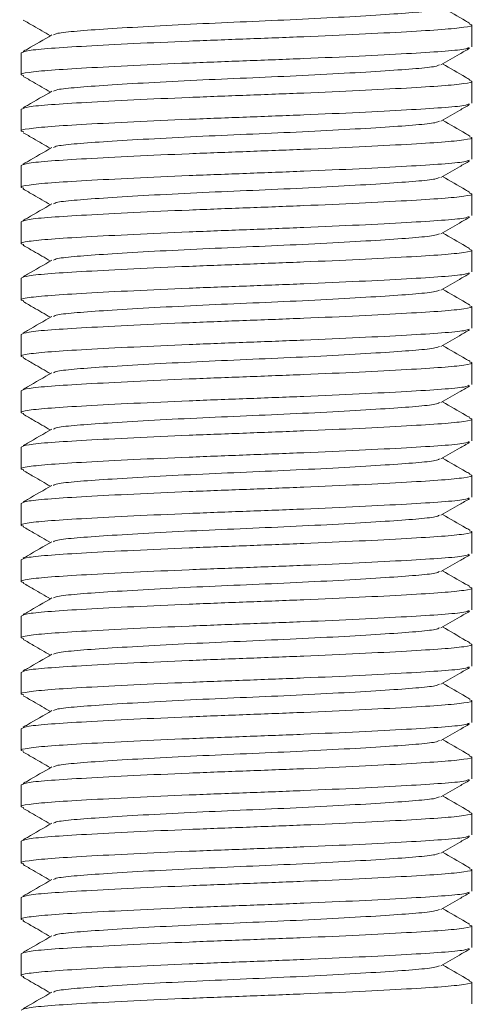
# Model space of a CAD drawing. Header units: millimetres. Extents: x 8 to 270, y 10 to 208.
# Tile 9 of 14: x 148.15 to 151.37, y 115.14 to 122.13. Entities that reach past the tile are written whole.
import ezdxf

# ---------------------------------------------------------------- set-up
doc = ezdxf.new("R2010")
doc.units = ezdxf.units.MM

msp = doc.modelspace()

# ---------------------------------------------------------------- linework, layer by layer
at = {"color": 7, "linetype": 'Continuous', "lineweight": 15}
for p, q in [((151.3578, 121.9386), (151.3578, 122.0939)), ((148.1578, 121.8939), (148.1578, 121.7386)), ((151.3578, 121.5386), (151.3578, 121.6939)), ((148.1578, 121.4939), (148.1578, 121.3386)), ((151.3578, 121.1386), (151.3578, 121.2939)), ((148.1578, 121.0939), (148.1578, 120.9386)), ((151.3578, 120.7386), (151.3578, 120.8939)), ((148.1578, 120.6939), (148.1578, 120.5386)), ((151.3578, 120.3386), (151.3578, 120.4939)), ((148.1578, 120.2939), (148.1578, 120.1386)), ((151.3578, 119.9386), (151.3578, 120.0939)), ((148.1578, 119.8939), (148.1578, 119.7386)), ((151.3578, 119.5386), (151.3578, 119.6939)), ((148.1578, 119.4939), (148.1578, 119.3386)), ((151.3578, 119.1386), (151.3578, 119.2939)), ((148.1578, 119.0939), (148.1578, 118.9386)), ((151.3578, 118.7386), (151.3578, 118.8939)), ((148.1578, 118.6939), (148.1578, 118.5386)), ((151.3578, 118.3386), (151.3578, 118.4939)), ((148.1578, 118.2939), (148.1578, 118.1386)), ((151.3578, 117.9386), (151.3578, 118.0939)), ((148.1578, 117.8939), (148.1578, 117.7386)), ((151.3578, 117.5386), (151.3578, 117.6939)), ((148.1578, 117.4939), (148.1578, 117.3386)), ((151.3578, 117.1386), (151.3578, 117.2939)), ((148.1578, 117.0939), (148.1578, 116.9386)), ((151.3578, 116.7386), (151.3578, 116.8939)), ((148.1578, 116.6939), (148.1578, 116.5386)), ((151.3578, 116.3386), (151.3578, 116.4939)), ((148.1578, 116.2939), (148.1578, 116.1386)), ((151.3578, 115.9386), (151.3578, 116.0939)), ((148.1578, 115.8939), (148.1578, 115.7386)), ((151.3578, 115.5386), (151.3578, 115.6939)), ((148.1578, 115.4939), (148.1578, 115.3386)), ((151.3578, 115.1386), (151.3578, 115.2939))]:
    msp.add_line(p, q, dxfattribs=at)
for points, knots in [([(151.1285, 122.21), (151.1215, 122.2061), (151.1039, 122.1966), (150.9709, 122.1829), (150.7528, 122.1672), (150.4599, 122.1496), (150.1191, 122.1319), (149.7578, 122.1162), (149.3965, 122.1005), (149.0557, 122.0829), (148.7628, 122.0652), (148.5446, 122.0495), (148.411, 122.0357), (148.3935, 122.0261), (148.3863, 122.0222)], [0, 0, 0, 0, 0.057975, 0.144993, 0.232012, 0.322113, 0.412214, 0.499232, 0.586251, 0.676352, 0.766453, 0.853472, 0.94049, 1, 1, 1, 1]), ([(151.3445, 122.104), (151.3345, 122.1098), (151.2698, 122.1472), (151.2052, 122.1846), (151.1506, 122.2163)], [0, 0, 0, 0, 0.1555953, 1, 1, 1, 1]), ([(148.1722, 122.1279), (148.1964, 122.1139), (148.2607, 122.0767), (148.3249, 122.0394), (148.365, 122.0162)], [0, 0, 0, 0, 0.376332, 1, 1, 1, 1]), ([(148.1578, 121.8939), (148.1688, 121.8998), (148.1903, 121.9115), (148.3581, 121.9272), (148.6113, 121.9429), (148.9484, 121.9606), (149.3414, 121.9782), (149.7578, 121.9939), (150.1742, 122.0096), (150.5674, 122.0272), (150.9036, 122.0449), (151.1602, 122.0606), (151.3153, 122.0762), (151.3771, 122.0897), (151.3481, 122.0972), (151.3416, 122.0989)], [0, 0, 0, 0, 0.0827671, 0.162705, 0.2426428, 0.32541, 0.4081771, 0.488115, 0.5680528, 0.6508199, 0.7335871, 0.8135249, 0.8934628, 0.9762299, 1, 1, 1, 1]), ([(148.3755, 122.0223), (148.3176, 121.9887), (148.2497, 121.9494), (148.1818, 121.9102), (148.1719, 121.9044)], [0, 0, 0, 0, 0.853267, 1, 1, 1, 1]), ([(151.3399, 121.933), (151.3314, 121.9289), (151.3111, 121.9192), (151.1563, 121.9052), (150.9047, 121.8895), (150.5671, 121.8719), (150.1743, 121.8542), (149.7578, 121.8386), (149.3414, 121.8229), (148.9482, 121.8052), (148.612, 121.7876), (148.3555, 121.7719), (148.2001, 121.7562), (148.1385, 121.7426), (148.1682, 121.7349), (148.1753, 121.7331)], [0, 0, 0, 0, 0.05785, 0.139792, 0.221734, 0.306576, 0.391418, 0.47336, 0.555301, 0.640143, 0.724986, 0.806927, 0.888869, 0.973711, 1, 1, 1, 1]), ([(151.1396, 121.8099), (151.1832, 121.8351), (151.251, 121.8744), (151.3188, 121.9137), (151.343, 121.9276)], [0, 0, 0, 0, 0.643999, 1, 1, 1, 1]), ([(151.1285, 121.81), (151.1215, 121.8061), (151.1039, 121.7966), (150.9709, 121.7829), (150.7528, 121.7672), (150.4599, 121.7496), (150.1191, 121.7319), (149.7578, 121.7162), (149.3965, 121.7005), (149.0557, 121.6829), (148.7628, 121.6652), (148.5446, 121.6495), (148.411, 121.6357), (148.3935, 121.6261), (148.3863, 121.6222)], [0, 0, 0, 0, 0.057975, 0.144993, 0.232012, 0.322113, 0.412214, 0.499232, 0.586251, 0.676352, 0.766453, 0.853472, 0.94049, 1, 1, 1, 1]), ([(151.3445, 121.704), (151.3345, 121.7098), (151.2698, 121.7472), (151.2052, 121.7846), (151.1506, 121.8163)], [0, 0, 0, 0, 0.155595, 1, 1, 1, 1]), ([(148.1722, 121.7279), (148.1964, 121.7139), (148.2607, 121.6767), (148.3249, 121.6394), (148.365, 121.6162)], [0, 0, 0, 0, 0.376332, 1, 1, 1, 1]), ([(148.1578, 121.4939), (148.1688, 121.4998), (148.1903, 121.5115), (148.3581, 121.5272), (148.6113, 121.5429), (148.9484, 121.5606), (149.3414, 121.5782), (149.7578, 121.5939), (150.1742, 121.6096), (150.5674, 121.6272), (150.9036, 121.6449), (151.1602, 121.6606), (151.3153, 121.6762), (151.3771, 121.6897), (151.3481, 121.6972), (151.3416, 121.6989)], [0, 0, 0, 0, 0.082767, 0.162705, 0.242643, 0.32541, 0.408177, 0.488115, 0.568053, 0.65082, 0.733587, 0.813525, 0.893463, 0.97623, 1, 1, 1, 1]), ([(148.3755, 121.6223), (148.3176, 121.5887), (148.2497, 121.5494), (148.1818, 121.5102), (148.1719, 121.5044)], [0, 0, 0, 0, 0.853267, 1, 1, 1, 1]), ([(151.3399, 121.533), (151.3314, 121.5289), (151.3111, 121.5192), (151.1563, 121.5052), (150.9047, 121.4895), (150.5671, 121.4719), (150.1743, 121.4542), (149.7578, 121.4386), (149.3414, 121.4229), (148.9482, 121.4052), (148.612, 121.3876), (148.3555, 121.3719), (148.2001, 121.3562), (148.1385, 121.3426), (148.1682, 121.3349), (148.1753, 121.3331)], [0, 0, 0, 0, 0.05785, 0.139792, 0.221734, 0.306576, 0.391418, 0.47336, 0.555301, 0.640143, 0.724986, 0.806927, 0.888869, 0.973711, 1, 1, 1, 1]), ([(151.1396, 121.4099), (151.1832, 121.4351), (151.251, 121.4744), (151.3188, 121.5137), (151.343, 121.5276)], [0, 0, 0, 0, 0.643999, 1, 1, 1, 1]), ([(151.1285, 121.41), (151.1215, 121.4061), (151.1039, 121.3966), (150.9709, 121.3829), (150.7528, 121.3672), (150.4599, 121.3496), (150.1191, 121.3319), (149.7578, 121.3162), (149.3965, 121.3005), (149.0557, 121.2829), (148.7628, 121.2652), (148.5446, 121.2495), (148.411, 121.2357), (148.3935, 121.2261), (148.3863, 121.2222)], [0, 0, 0, 0, 0.057975, 0.144993, 0.232012, 0.322113, 0.412214, 0.499232, 0.586251, 0.676352, 0.766453, 0.853472, 0.94049, 1, 1, 1, 1]), ([(151.3445, 121.304), (151.3345, 121.3098), (151.2698, 121.3472), (151.2052, 121.3846), (151.1506, 121.4163)], [0, 0, 0, 0, 0.155595, 1, 1, 1, 1]), ([(148.1578, 121.0939), (148.1688, 121.0998), (148.1903, 121.1115), (148.3581, 121.1272), (148.6113, 121.1429), (148.9484, 121.1606), (149.3414, 121.1782), (149.7578, 121.1939), (150.1742, 121.2096), (150.5674, 121.2272), (150.9036, 121.2449), (151.1602, 121.2606), (151.3153, 121.2762), (151.3771, 121.2897), (151.3481, 121.2972), (151.3416, 121.2989)], [0, 0, 0, 0, 0.0827671, 0.162705, 0.2426428, 0.32541, 0.4081771, 0.488115, 0.5680528, 0.6508199, 0.7335871, 0.8135249, 0.8934628, 0.9762299, 1, 1, 1, 1]), ([(148.1722, 121.3279), (148.1964, 121.3139), (148.2607, 121.2767), (148.3249, 121.2394), (148.365, 121.2162)], [0, 0, 0, 0, 0.376332, 1, 1, 1, 1]), ([(148.3755, 121.2223), (148.3176, 121.1887), (148.2497, 121.1494), (148.1818, 121.1102), (148.1719, 121.1044)], [0, 0, 0, 0, 0.853267, 1, 1, 1, 1]), ([(151.3399, 121.133), (151.3314, 121.1289), (151.3111, 121.1192), (151.1563, 121.1052), (150.9047, 121.0895), (150.5671, 121.0719), (150.1743, 121.0542), (149.7578, 121.0386), (149.3414, 121.0229), (148.9482, 121.0052), (148.612, 120.9876), (148.3555, 120.9719), (148.2001, 120.9562), (148.1385, 120.9426), (148.1682, 120.9349), (148.1753, 120.9331)], [0, 0, 0, 0, 0.05785, 0.139792, 0.221734, 0.306576, 0.391418, 0.47336, 0.555301, 0.640143, 0.724986, 0.806927, 0.888869, 0.973711, 1, 1, 1, 1]), ([(151.1396, 121.0099), (151.1832, 121.0351), (151.251, 121.0744), (151.3188, 121.1137), (151.343, 121.1276)], [0, 0, 0, 0, 0.643999, 1, 1, 1, 1]), ([(151.1285, 121.01), (151.1215, 121.0061), (151.1039, 120.9966), (150.9709, 120.9829), (150.7528, 120.9672), (150.4599, 120.9496), (150.1191, 120.9319), (149.7578, 120.9162), (149.3965, 120.9005), (149.0557, 120.8829), (148.7628, 120.8652), (148.5446, 120.8495), (148.411, 120.8357), (148.3935, 120.8261), (148.3863, 120.8222)], [0, 0, 0, 0, 0.057975, 0.144993, 0.232012, 0.322113, 0.412214, 0.499232, 0.586251, 0.676352, 0.766453, 0.853472, 0.94049, 1, 1, 1, 1]), ([(151.3445, 120.904), (151.3345, 120.9098), (151.2698, 120.9472), (151.2052, 120.9846), (151.1506, 121.0163)], [0, 0, 0, 0, 0.155595, 1, 1, 1, 1]), ([(148.1578, 120.6939), (148.1688, 120.6998), (148.1903, 120.7115), (148.3581, 120.7272), (148.6113, 120.7429), (148.9484, 120.7606), (149.3414, 120.7782), (149.7578, 120.7939), (150.1742, 120.8096), (150.5674, 120.8272), (150.9036, 120.8449), (151.1602, 120.8606), (151.3153, 120.8762), (151.3771, 120.8897), (151.3481, 120.8972), (151.3416, 120.8989)], [0, 0, 0, 0, 0.0827671, 0.162705, 0.2426428, 0.32541, 0.4081771, 0.488115, 0.5680528, 0.6508199, 0.7335871, 0.8135249, 0.8934628, 0.9762299, 1, 1, 1, 1]), ([(148.1722, 120.9279), (148.1964, 120.9139), (148.2607, 120.8767), (148.3249, 120.8394), (148.365, 120.8162)], [0, 0, 0, 0, 0.3763322, 1, 1, 1, 1]), ([(148.3755, 120.8223), (148.3176, 120.7887), (148.2497, 120.7494), (148.1818, 120.7102), (148.1719, 120.7044)], [0, 0, 0, 0, 0.853267, 1, 1, 1, 1]), ([(151.3399, 120.733), (151.3314, 120.7289), (151.3111, 120.7192), (151.1563, 120.7052), (150.9047, 120.6895), (150.5671, 120.6719), (150.1743, 120.6542), (149.7578, 120.6386), (149.3414, 120.6229), (148.9482, 120.6052), (148.612, 120.5876), (148.3555, 120.5719), (148.2001, 120.5562), (148.1385, 120.5426), (148.1682, 120.5349), (148.1753, 120.5331)], [0, 0, 0, 0, 0.0578498, 0.1397917, 0.2217336, 0.3065756, 0.3914177, 0.4733595, 0.5553014, 0.6401435, 0.7249855, 0.8069274, 0.8888693, 0.9737113, 1, 1, 1, 1]), ([(151.1396, 120.6099), (151.1832, 120.6351), (151.251, 120.6744), (151.3188, 120.7137), (151.343, 120.7276)], [0, 0, 0, 0, 0.643999, 1, 1, 1, 1]), ([(151.1285, 120.61), (151.1215, 120.6061), (151.1039, 120.5966), (150.9709, 120.5829), (150.7528, 120.5672), (150.4599, 120.5496), (150.1191, 120.5319), (149.7578, 120.5162), (149.3965, 120.5005), (149.0557, 120.4829), (148.7628, 120.4652), (148.5446, 120.4495), (148.411, 120.4357), (148.3935, 120.4261), (148.3863, 120.4222)], [0, 0, 0, 0, 0.057975, 0.144993, 0.232012, 0.322113, 0.412214, 0.499232, 0.586251, 0.676352, 0.766453, 0.853472, 0.94049, 1, 1, 1, 1]), ([(151.3445, 120.504), (151.3345, 120.5098), (151.2698, 120.5472), (151.2052, 120.5846), (151.1506, 120.6163)], [0, 0, 0, 0, 0.155595, 1, 1, 1, 1]), ([(148.1722, 120.5279), (148.1964, 120.5139), (148.2607, 120.4767), (148.3249, 120.4394), (148.365, 120.4162)], [0, 0, 0, 0, 0.376332, 1, 1, 1, 1]), ([(148.1578, 120.2939), (148.1688, 120.2998), (148.1903, 120.3115), (148.3581, 120.3272), (148.6113, 120.3429), (148.9484, 120.3606), (149.3414, 120.3782), (149.7578, 120.3939), (150.1742, 120.4096), (150.5674, 120.4272), (150.9036, 120.4449), (151.1602, 120.4606), (151.3153, 120.4762), (151.3771, 120.4897), (151.3481, 120.4972), (151.3416, 120.4989)], [0, 0, 0, 0, 0.082767, 0.162705, 0.242643, 0.32541, 0.408177, 0.488115, 0.568053, 0.65082, 0.733587, 0.813525, 0.893463, 0.97623, 1, 1, 1, 1]), ([(148.3755, 120.4223), (148.3176, 120.3887), (148.2497, 120.3494), (148.1818, 120.3102), (148.1719, 120.3044)], [0, 0, 0, 0, 0.853267, 1, 1, 1, 1]), ([(151.3399, 120.333), (151.3314, 120.3289), (151.3111, 120.3192), (151.1563, 120.3052), (150.9047, 120.2895), (150.5671, 120.2719), (150.1743, 120.2542), (149.7578, 120.2386), (149.3414, 120.2229), (148.9482, 120.2052), (148.612, 120.1876), (148.3555, 120.1719), (148.2001, 120.1562), (148.1385, 120.1426), (148.1682, 120.1349), (148.1753, 120.1331)], [0, 0, 0, 0, 0.05785, 0.139792, 0.221734, 0.306576, 0.391418, 0.47336, 0.555301, 0.640143, 0.724986, 0.806927, 0.888869, 0.973711, 1, 1, 1, 1]), ([(151.1396, 120.2099), (151.1832, 120.2351), (151.251, 120.2744), (151.3188, 120.3137), (151.343, 120.3276)], [0, 0, 0, 0, 0.643999, 1, 1, 1, 1]), ([(151.1285, 120.21), (151.1215, 120.2061), (151.1039, 120.1966), (150.9709, 120.1829), (150.7528, 120.1672), (150.4599, 120.1496), (150.1191, 120.1319), (149.7578, 120.1162), (149.3965, 120.1005), (149.0557, 120.0829), (148.7628, 120.0652), (148.5446, 120.0495), (148.411, 120.0357), (148.3935, 120.0261), (148.3863, 120.0222)], [0, 0, 0, 0, 0.057975, 0.144993, 0.232012, 0.322113, 0.412214, 0.499232, 0.586251, 0.676352, 0.766453, 0.853472, 0.94049, 1, 1, 1, 1]), ([(151.3445, 120.104), (151.3345, 120.1098), (151.2698, 120.1472), (151.2052, 120.1846), (151.1506, 120.2163)], [0, 0, 0, 0, 0.155595, 1, 1, 1, 1]), ([(148.1722, 120.1279), (148.1964, 120.1139), (148.2607, 120.0767), (148.3249, 120.0394), (148.365, 120.0162)], [0, 0, 0, 0, 0.376332, 1, 1, 1, 1]), ([(148.1578, 119.8939), (148.1688, 119.8998), (148.1903, 119.9115), (148.3581, 119.9272), (148.6113, 119.9429), (148.9484, 119.9606), (149.3414, 119.9782), (149.7578, 119.9939), (150.1742, 120.0096), (150.5674, 120.0272), (150.9036, 120.0449), (151.1602, 120.0606), (151.3153, 120.0762), (151.3771, 120.0897), (151.3481, 120.0972), (151.3416, 120.0989)], [0, 0, 0, 0, 0.082767, 0.162705, 0.242643, 0.32541, 0.408177, 0.488115, 0.568053, 0.65082, 0.733587, 0.813525, 0.893463, 0.97623, 1, 1, 1, 1]), ([(148.3755, 120.0223), (148.3176, 119.9887), (148.2497, 119.9494), (148.1818, 119.9102), (148.1719, 119.9044)], [0, 0, 0, 0, 0.853267, 1, 1, 1, 1]), ([(151.3399, 119.933), (151.3314, 119.9289), (151.3111, 119.9192), (151.1563, 119.9052), (150.9047, 119.8895), (150.5671, 119.8719), (150.1743, 119.8542), (149.7578, 119.8386), (149.3414, 119.8229), (148.9482, 119.8052), (148.612, 119.7876), (148.3555, 119.7719), (148.2001, 119.7562), (148.1385, 119.7426), (148.1682, 119.7349), (148.1753, 119.7331)], [0, 0, 0, 0, 0.05785, 0.139792, 0.221734, 0.306576, 0.391418, 0.47336, 0.555301, 0.640143, 0.724986, 0.806927, 0.888869, 0.973711, 1, 1, 1, 1]), ([(151.1396, 119.8099), (151.1832, 119.8351), (151.251, 119.8744), (151.3188, 119.9137), (151.343, 119.9276)], [0, 0, 0, 0, 0.643999, 1, 1, 1, 1]), ([(151.1285, 119.81), (151.1215, 119.8061), (151.1039, 119.7966), (150.9709, 119.7829), (150.7528, 119.7672), (150.4599, 119.7496), (150.1191, 119.7319), (149.7578, 119.7162), (149.3965, 119.7005), (149.0557, 119.6829), (148.7628, 119.6652), (148.5446, 119.6495), (148.411, 119.6357), (148.3935, 119.6261), (148.3863, 119.6222)], [0, 0, 0, 0, 0.057975, 0.144993, 0.232012, 0.322113, 0.412214, 0.499232, 0.586251, 0.676352, 0.766453, 0.853472, 0.94049, 1, 1, 1, 1]), ([(151.3445, 119.704), (151.3345, 119.7098), (151.2698, 119.7472), (151.2052, 119.7846), (151.1506, 119.8163)], [0, 0, 0, 0, 0.155595, 1, 1, 1, 1]), ([(148.1578, 119.4939), (148.1688, 119.4998), (148.1903, 119.5115), (148.3581, 119.5272), (148.6113, 119.5429), (148.9484, 119.5606), (149.3414, 119.5782), (149.7578, 119.5939), (150.1742, 119.6096), (150.5674, 119.6272), (150.9036, 119.6449), (151.1602, 119.6606), (151.3153, 119.6762), (151.3771, 119.6897), (151.3481, 119.6972), (151.3416, 119.6989)], [0, 0, 0, 0, 0.082767, 0.162705, 0.242643, 0.32541, 0.408177, 0.488115, 0.568053, 0.65082, 0.733587, 0.813525, 0.893463, 0.97623, 1, 1, 1, 1]), ([(148.1722, 119.7279), (148.1964, 119.7139), (148.2607, 119.6767), (148.3249, 119.6394), (148.365, 119.6162)], [0, 0, 0, 0, 0.376332, 1, 1, 1, 1]), ([(148.3755, 119.6223), (148.3176, 119.5887), (148.2497, 119.5494), (148.1818, 119.5102), (148.1719, 119.5044)], [0, 0, 0, 0, 0.853267, 1, 1, 1, 1]), ([(151.3399, 119.533), (151.3314, 119.5289), (151.3111, 119.5192), (151.1563, 119.5052), (150.9047, 119.4895), (150.5671, 119.4719), (150.1743, 119.4542), (149.7578, 119.4386), (149.3414, 119.4229), (148.9482, 119.4052), (148.612, 119.3876), (148.3555, 119.3719), (148.2001, 119.3562), (148.1385, 119.3426), (148.1682, 119.3349), (148.1753, 119.3331)], [0, 0, 0, 0, 0.05785, 0.139792, 0.221734, 0.306576, 0.391418, 0.47336, 0.555301, 0.640143, 0.724986, 0.806927, 0.888869, 0.973711, 1, 1, 1, 1]), ([(151.1396, 119.4099), (151.1832, 119.4351), (151.251, 119.4744), (151.3188, 119.5137), (151.343, 119.5276)], [0, 0, 0, 0, 0.6439988, 1, 1, 1, 1]), ([(151.1285, 119.41), (151.1215, 119.4061), (151.1039, 119.3966), (150.9709, 119.3829), (150.7528, 119.3672), (150.4599, 119.3496), (150.1191, 119.3319), (149.7578, 119.3162), (149.3965, 119.3005), (149.0557, 119.2829), (148.7628, 119.2652), (148.5446, 119.2495), (148.411, 119.2357), (148.3935, 119.2261), (148.3863, 119.2222)], [0, 0, 0, 0, 0.057975, 0.144993, 0.232012, 0.322113, 0.412214, 0.499232, 0.586251, 0.676352, 0.766453, 0.853472, 0.94049, 1, 1, 1, 1]), ([(151.3445, 119.304), (151.3345, 119.3098), (151.2698, 119.3472), (151.2052, 119.3846), (151.1506, 119.4163)], [0, 0, 0, 0, 0.155595, 1, 1, 1, 1]), ([(148.1578, 119.0939), (148.1688, 119.0998), (148.1903, 119.1115), (148.3581, 119.1272), (148.6113, 119.1429), (148.9484, 119.1606), (149.3414, 119.1782), (149.7578, 119.1939), (150.1742, 119.2096), (150.5674, 119.2272), (150.9036, 119.2449), (151.1602, 119.2606), (151.3153, 119.2762), (151.3771, 119.2897), (151.3481, 119.2972), (151.3416, 119.2989)], [0, 0, 0, 0, 0.082767, 0.162705, 0.242643, 0.32541, 0.408177, 0.488115, 0.568053, 0.65082, 0.733587, 0.813525, 0.893463, 0.97623, 1, 1, 1, 1]), ([(148.1722, 119.3279), (148.1964, 119.3139), (148.2607, 119.2767), (148.3249, 119.2394), (148.365, 119.2162)], [0, 0, 0, 0, 0.376332, 1, 1, 1, 1]), ([(148.3755, 119.2223), (148.3176, 119.1887), (148.2497, 119.1494), (148.1818, 119.1102), (148.1719, 119.1044)], [0, 0, 0, 0, 0.853267, 1, 1, 1, 1]), ([(151.3399, 119.133), (151.3314, 119.1289), (151.3111, 119.1192), (151.1563, 119.1052), (150.9047, 119.0895), (150.5671, 119.0719), (150.1743, 119.0542), (149.7578, 119.0386), (149.3414, 119.0229), (148.9482, 119.0052), (148.612, 118.9876), (148.3555, 118.9719), (148.2001, 118.9562), (148.1385, 118.9426), (148.1682, 118.9349), (148.1753, 118.9331)], [0, 0, 0, 0, 0.05785, 0.139792, 0.221734, 0.306576, 0.391418, 0.47336, 0.555301, 0.640143, 0.724986, 0.806927, 0.888869, 0.973711, 1, 1, 1, 1]), ([(151.1396, 119.0099), (151.1832, 119.0351), (151.251, 119.0744), (151.3188, 119.1137), (151.343, 119.1276)], [0, 0, 0, 0, 0.643999, 1, 1, 1, 1]), ([(151.1285, 119.01), (151.1215, 119.0061), (151.1039, 118.9966), (150.9709, 118.9829), (150.7528, 118.9672), (150.4599, 118.9496), (150.1191, 118.9319), (149.7578, 118.9162), (149.3965, 118.9005), (149.0557, 118.8829), (148.7628, 118.8652), (148.5446, 118.8495), (148.411, 118.8357), (148.3935, 118.8261), (148.3863, 118.8222)], [0, 0, 0, 0, 0.057975, 0.144993, 0.232012, 0.322113, 0.412214, 0.499232, 0.586251, 0.676352, 0.766453, 0.853472, 0.94049, 1, 1, 1, 1]), ([(151.3445, 118.904), (151.3345, 118.9098), (151.2698, 118.9472), (151.2052, 118.9846), (151.1506, 119.0163)], [0, 0, 0, 0, 0.155595, 1, 1, 1, 1]), ([(148.1722, 118.9279), (148.1964, 118.9139), (148.2607, 118.8767), (148.3249, 118.8394), (148.365, 118.8162)], [0, 0, 0, 0, 0.376332, 1, 1, 1, 1]), ([(148.1578, 118.6939), (148.1688, 118.6998), (148.1903, 118.7115), (148.3581, 118.7272), (148.6113, 118.7429), (148.9484, 118.7606), (149.3414, 118.7782), (149.7578, 118.7939), (150.1742, 118.8096), (150.5674, 118.8272), (150.9036, 118.8449), (151.1602, 118.8606), (151.3153, 118.8762), (151.3771, 118.8897), (151.3481, 118.8972), (151.3416, 118.8989)], [0, 0, 0, 0, 0.0827671, 0.162705, 0.2426428, 0.32541, 0.4081771, 0.488115, 0.5680528, 0.6508199, 0.7335871, 0.8135249, 0.8934628, 0.9762299, 1, 1, 1, 1]), ([(148.3755, 118.8223), (148.3176, 118.7887), (148.2497, 118.7494), (148.1818, 118.7102), (148.1719, 118.7044)], [0, 0, 0, 0, 0.853267, 1, 1, 1, 1]), ([(151.3399, 118.733), (151.3314, 118.7289), (151.3111, 118.7192), (151.1563, 118.7052), (150.9047, 118.6895), (150.5671, 118.6719), (150.1743, 118.6542), (149.7578, 118.6386), (149.3414, 118.6229), (148.9482, 118.6052), (148.612, 118.5876), (148.3555, 118.5719), (148.2001, 118.5562), (148.1385, 118.5426), (148.1682, 118.5349), (148.1753, 118.5331)], [0, 0, 0, 0, 0.05785, 0.139792, 0.221734, 0.306576, 0.391418, 0.47336, 0.555301, 0.640143, 0.724986, 0.806927, 0.888869, 0.973711, 1, 1, 1, 1]), ([(151.1396, 118.6099), (151.1832, 118.6351), (151.251, 118.6744), (151.3188, 118.7137), (151.343, 118.7276)], [0, 0, 0, 0, 0.643999, 1, 1, 1, 1]), ([(151.1285, 118.61), (151.1215, 118.6061), (151.1039, 118.5966), (150.9709, 118.5829), (150.7528, 118.5672), (150.4599, 118.5496), (150.1191, 118.5319), (149.7578, 118.5162), (149.3965, 118.5005), (149.0557, 118.4829), (148.7628, 118.4652), (148.5446, 118.4495), (148.411, 118.4357), (148.3935, 118.4261), (148.3863, 118.4222)], [0, 0, 0, 0, 0.057975, 0.144993, 0.232012, 0.322113, 0.412214, 0.499232, 0.586251, 0.676352, 0.766453, 0.853472, 0.94049, 1, 1, 1, 1]), ([(151.3445, 118.504), (151.3345, 118.5098), (151.2698, 118.5472), (151.2052, 118.5846), (151.1506, 118.6163)], [0, 0, 0, 0, 0.155595, 1, 1, 1, 1]), ([(148.1578, 118.2939), (148.1688, 118.2998), (148.1903, 118.3115), (148.3581, 118.3272), (148.6113, 118.3429), (148.9484, 118.3606), (149.3414, 118.3782), (149.7578, 118.3939), (150.1742, 118.4096), (150.5674, 118.4272), (150.9036, 118.4449), (151.1602, 118.4606), (151.3153, 118.4762), (151.3771, 118.4897), (151.3481, 118.4972), (151.3416, 118.4989)], [0, 0, 0, 0, 0.082767, 0.162705, 0.242643, 0.32541, 0.408177, 0.488115, 0.568053, 0.65082, 0.733587, 0.813525, 0.893463, 0.97623, 1, 1, 1, 1]), ([(148.1722, 118.5279), (148.1964, 118.5139), (148.2607, 118.4767), (148.3249, 118.4394), (148.365, 118.4162)], [0, 0, 0, 0, 0.376332, 1, 1, 1, 1]), ([(148.3755, 118.4223), (148.3176, 118.3887), (148.2497, 118.3494), (148.1818, 118.3102), (148.1719, 118.3044)], [0, 0, 0, 0, 0.853267, 1, 1, 1, 1]), ([(151.3399, 118.333), (151.3314, 118.3289), (151.3111, 118.3192), (151.1563, 118.3052), (150.9047, 118.2895), (150.5671, 118.2719), (150.1743, 118.2542), (149.7578, 118.2386), (149.3414, 118.2229), (148.9482, 118.2052), (148.612, 118.1876), (148.3555, 118.1719), (148.2001, 118.1562), (148.1385, 118.1426), (148.1682, 118.1349), (148.1753, 118.1331)], [0, 0, 0, 0, 0.05785, 0.139792, 0.221734, 0.306576, 0.391418, 0.47336, 0.555301, 0.640143, 0.724986, 0.806927, 0.888869, 0.973711, 1, 1, 1, 1]), ([(151.1396, 118.2099), (151.1832, 118.2351), (151.251, 118.2744), (151.3188, 118.3137), (151.343, 118.3276)], [0, 0, 0, 0, 0.643999, 1, 1, 1, 1]), ([(151.3445, 118.104), (151.3345, 118.1098), (151.2698, 118.1472), (151.2052, 118.1846), (151.1506, 118.2163)], [0, 0, 0, 0, 0.155595, 1, 1, 1, 1]), ([(151.1285, 118.21), (151.1215, 118.2061), (151.1039, 118.1966), (150.9709, 118.1829), (150.7528, 118.1672), (150.4599, 118.1496), (150.1191, 118.1319), (149.7578, 118.1162), (149.3965, 118.1005), (149.0557, 118.0829), (148.7628, 118.0652), (148.5446, 118.0495), (148.411, 118.0357), (148.3935, 118.0261), (148.3863, 118.0222)], [0, 0, 0, 0, 0.057975, 0.144993, 0.232012, 0.322113, 0.412214, 0.499232, 0.586251, 0.676352, 0.766453, 0.853472, 0.94049, 1, 1, 1, 1]), ([(148.1578, 117.8939), (148.1688, 117.8998), (148.1903, 117.9115), (148.3581, 117.9272), (148.6113, 117.9429), (148.9484, 117.9606), (149.3414, 117.9782), (149.7578, 117.9939), (150.1742, 118.0096), (150.5674, 118.0272), (150.9036, 118.0449), (151.1602, 118.0606), (151.3153, 118.0762), (151.3771, 118.0897), (151.3481, 118.0972), (151.3416, 118.0989)], [0, 0, 0, 0, 0.082767, 0.162705, 0.242643, 0.32541, 0.408177, 0.488115, 0.568053, 0.65082, 0.733587, 0.813525, 0.893463, 0.97623, 1, 1, 1, 1]), ([(148.1722, 118.1279), (148.1964, 118.1139), (148.2607, 118.0767), (148.3249, 118.0394), (148.365, 118.0162)], [0, 0, 0, 0, 0.376332, 1, 1, 1, 1]), ([(148.3755, 118.0223), (148.3176, 117.9887), (148.2497, 117.9494), (148.1818, 117.9102), (148.1719, 117.9044)], [0, 0, 0, 0, 0.853267, 1, 1, 1, 1]), ([(151.3399, 117.933), (151.3314, 117.9289), (151.3111, 117.9192), (151.1563, 117.9052), (150.9047, 117.8895), (150.5671, 117.8719), (150.1743, 117.8542), (149.7578, 117.8386), (149.3414, 117.8229), (148.9482, 117.8052), (148.612, 117.7876), (148.3555, 117.7719), (148.2001, 117.7562), (148.1385, 117.7426), (148.1682, 117.7349), (148.1753, 117.7331)], [0, 0, 0, 0, 0.05785, 0.139792, 0.221734, 0.306576, 0.391418, 0.47336, 0.555301, 0.640143, 0.724986, 0.806927, 0.888869, 0.973711, 1, 1, 1, 1]), ([(151.1396, 117.8099), (151.1832, 117.8351), (151.251, 117.8744), (151.3188, 117.9137), (151.343, 117.9276)], [0, 0, 0, 0, 0.643999, 1, 1, 1, 1]), ([(151.1285, 117.81), (151.1215, 117.8061), (151.1039, 117.7966), (150.9709, 117.7829), (150.7528, 117.7672), (150.4599, 117.7496), (150.1191, 117.7319), (149.7578, 117.7162), (149.3965, 117.7005), (149.0557, 117.6829), (148.7628, 117.6652), (148.5446, 117.6495), (148.411, 117.6357), (148.3935, 117.6261), (148.3863, 117.6222)], [0, 0, 0, 0, 0.0579751, 0.1449933, 0.2320115, 0.3221129, 0.4122143, 0.4992325, 0.5862507, 0.676352, 0.7664534, 0.8534716, 0.9404898, 1, 1, 1, 1]), ([(151.3445, 117.704), (151.3345, 117.7098), (151.2698, 117.7472), (151.2052, 117.7846), (151.1506, 117.8163)], [0, 0, 0, 0, 0.155595, 1, 1, 1, 1]), ([(148.1722, 117.7279), (148.1964, 117.7139), (148.2607, 117.6767), (148.3249, 117.6394), (148.365, 117.6162)], [0, 0, 0, 0, 0.376332, 1, 1, 1, 1]), ([(148.1578, 117.4939), (148.1688, 117.4998), (148.1903, 117.5115), (148.3581, 117.5272), (148.6113, 117.5429), (148.9484, 117.5606), (149.3414, 117.5782), (149.7578, 117.5939), (150.1742, 117.6096), (150.5674, 117.6272), (150.9036, 117.6449), (151.1602, 117.6606), (151.3153, 117.6762), (151.3771, 117.6897), (151.3481, 117.6972), (151.3416, 117.6989)], [0, 0, 0, 0, 0.082767, 0.162705, 0.242643, 0.32541, 0.408177, 0.488115, 0.568053, 0.65082, 0.733587, 0.813525, 0.893463, 0.97623, 1, 1, 1, 1]), ([(148.3755, 117.6223), (148.3176, 117.5887), (148.2497, 117.5494), (148.1818, 117.5102), (148.1719, 117.5044)], [0, 0, 0, 0, 0.853267, 1, 1, 1, 1]), ([(151.3399, 117.533), (151.3314, 117.5289), (151.3111, 117.5192), (151.1563, 117.5052), (150.9047, 117.4895), (150.5671, 117.4719), (150.1743, 117.4542), (149.7578, 117.4386), (149.3414, 117.4229), (148.9482, 117.4052), (148.612, 117.3876), (148.3555, 117.3719), (148.2001, 117.3562), (148.1385, 117.3426), (148.1682, 117.3349), (148.1753, 117.3331)], [0, 0, 0, 0, 0.0578498, 0.1397917, 0.2217336, 0.3065756, 0.3914177, 0.4733595, 0.5553014, 0.6401435, 0.7249855, 0.8069274, 0.8888693, 0.9737113, 1, 1, 1, 1]), ([(151.1396, 117.4099), (151.1832, 117.4351), (151.251, 117.4744), (151.3188, 117.5137), (151.343, 117.5276)], [0, 0, 0, 0, 0.643999, 1, 1, 1, 1]), ([(151.1285, 117.41), (151.1215, 117.4061), (151.1039, 117.3966), (150.9709, 117.3829), (150.7528, 117.3672), (150.4599, 117.3496), (150.1191, 117.3319), (149.7578, 117.3162), (149.3965, 117.3005), (149.0557, 117.2829), (148.7628, 117.2652), (148.5446, 117.2495), (148.411, 117.2357), (148.3935, 117.2261), (148.3863, 117.2222)], [0, 0, 0, 0, 0.057975, 0.144993, 0.232012, 0.322113, 0.412214, 0.499232, 0.586251, 0.676352, 0.766453, 0.853472, 0.94049, 1, 1, 1, 1]), ([(151.3445, 117.304), (151.3345, 117.3098), (151.2698, 117.3472), (151.2052, 117.3846), (151.1506, 117.4163)], [0, 0, 0, 0, 0.155595, 1, 1, 1, 1]), ([(148.1722, 117.3279), (148.1964, 117.3139), (148.2607, 117.2767), (148.3249, 117.2394), (148.365, 117.2162)], [0, 0, 0, 0, 0.376332, 1, 1, 1, 1]), ([(148.1578, 117.0939), (148.1688, 117.0998), (148.1903, 117.1115), (148.3581, 117.1272), (148.6113, 117.1429), (148.9484, 117.1606), (149.3414, 117.1782), (149.7578, 117.1939), (150.1742, 117.2096), (150.5674, 117.2272), (150.9036, 117.2449), (151.1602, 117.2606), (151.3153, 117.2762), (151.3771, 117.2897), (151.3481, 117.2972), (151.3416, 117.2989)], [0, 0, 0, 0, 0.082767, 0.162705, 0.242643, 0.32541, 0.408177, 0.488115, 0.568053, 0.65082, 0.733587, 0.813525, 0.893463, 0.97623, 1, 1, 1, 1]), ([(148.3755, 117.2223), (148.3176, 117.1887), (148.2497, 117.1494), (148.1818, 117.1102), (148.1719, 117.1044)], [0, 0, 0, 0, 0.853267, 1, 1, 1, 1]), ([(151.3399, 117.133), (151.3314, 117.1289), (151.3111, 117.1192), (151.1563, 117.1052), (150.9047, 117.0895), (150.5671, 117.0719), (150.1743, 117.0542), (149.7578, 117.0386), (149.3414, 117.0229), (148.9482, 117.0052), (148.612, 116.9876), (148.3555, 116.9719), (148.2001, 116.9562), (148.1385, 116.9426), (148.1682, 116.9349), (148.1753, 116.9331)], [0, 0, 0, 0, 0.05785, 0.139792, 0.221734, 0.306576, 0.391418, 0.47336, 0.555301, 0.640143, 0.724986, 0.806927, 0.888869, 0.973711, 1, 1, 1, 1]), ([(151.1396, 117.0099), (151.1832, 117.0351), (151.251, 117.0744), (151.3188, 117.1137), (151.343, 117.1276)], [0, 0, 0, 0, 0.643999, 1, 1, 1, 1]), ([(151.1285, 117.01), (151.1215, 117.0061), (151.1039, 116.9966), (150.9709, 116.9829), (150.7528, 116.9672), (150.4599, 116.9496), (150.1191, 116.9319), (149.7578, 116.9162), (149.3965, 116.9005), (149.0557, 116.8829), (148.7628, 116.8652), (148.5446, 116.8495), (148.411, 116.8357), (148.3935, 116.8261), (148.3863, 116.8222)], [0, 0, 0, 0, 0.057975, 0.144993, 0.232012, 0.322113, 0.412214, 0.499232, 0.586251, 0.676352, 0.766453, 0.853472, 0.94049, 1, 1, 1, 1]), ([(151.3445, 116.904), (151.3345, 116.9098), (151.2698, 116.9472), (151.2052, 116.9846), (151.1506, 117.0163)], [0, 0, 0, 0, 0.155595, 1, 1, 1, 1]), ([(148.1578, 116.6939), (148.1688, 116.6998), (148.1903, 116.7115), (148.3581, 116.7272), (148.6113, 116.7429), (148.9484, 116.7606), (149.3414, 116.7782), (149.7578, 116.7939), (150.1742, 116.8096), (150.5674, 116.8272), (150.9036, 116.8449), (151.1602, 116.8606), (151.3153, 116.8762), (151.3771, 116.8897), (151.3481, 116.8972), (151.3416, 116.8989)], [0, 0, 0, 0, 0.082767, 0.162705, 0.242643, 0.32541, 0.408177, 0.488115, 0.568053, 0.65082, 0.733587, 0.813525, 0.893463, 0.97623, 1, 1, 1, 1]), ([(148.1722, 116.9279), (148.1964, 116.9139), (148.2607, 116.8767), (148.3249, 116.8394), (148.365, 116.8162)], [0, 0, 0, 0, 0.376332, 1, 1, 1, 1]), ([(148.3755, 116.8223), (148.3176, 116.7887), (148.2497, 116.7494), (148.1818, 116.7102), (148.1719, 116.7044)], [0, 0, 0, 0, 0.8532672, 1, 1, 1, 1]), ([(151.3399, 116.733), (151.3314, 116.7289), (151.3111, 116.7192), (151.1563, 116.7052), (150.9047, 116.6895), (150.5671, 116.6719), (150.1743, 116.6542), (149.7578, 116.6386), (149.3414, 116.6229), (148.9482, 116.6052), (148.612, 116.5876), (148.3555, 116.5719), (148.2001, 116.5562), (148.1385, 116.5426), (148.1682, 116.5349), (148.1753, 116.5331)], [0, 0, 0, 0, 0.05785, 0.139792, 0.221734, 0.306576, 0.391418, 0.47336, 0.555301, 0.640143, 0.724986, 0.806927, 0.888869, 0.973711, 1, 1, 1, 1]), ([(151.1396, 116.6099), (151.1832, 116.6351), (151.251, 116.6744), (151.3188, 116.7137), (151.343, 116.7276)], [0, 0, 0, 0, 0.6439988, 1, 1, 1, 1]), ([(151.1285, 116.61), (151.1215, 116.6061), (151.1039, 116.5966), (150.9709, 116.5829), (150.7528, 116.5672), (150.4599, 116.5496), (150.1191, 116.5319), (149.7578, 116.5162), (149.3965, 116.5005), (149.0557, 116.4829), (148.7628, 116.4652), (148.5446, 116.4495), (148.411, 116.4357), (148.3935, 116.4261), (148.3863, 116.4222)], [0, 0, 0, 0, 0.057975, 0.144993, 0.232012, 0.322113, 0.412214, 0.499232, 0.586251, 0.676352, 0.766453, 0.853472, 0.94049, 1, 1, 1, 1]), ([(151.3445, 116.504), (151.3345, 116.5098), (151.2698, 116.5472), (151.2052, 116.5846), (151.1506, 116.6163)], [0, 0, 0, 0, 0.155595, 1, 1, 1, 1]), ([(148.1578, 116.2939), (148.1688, 116.2998), (148.1903, 116.3115), (148.3581, 116.3272), (148.6113, 116.3429), (148.9484, 116.3606), (149.3414, 116.3782), (149.7578, 116.3939), (150.1742, 116.4096), (150.5674, 116.4272), (150.9036, 116.4449), (151.1602, 116.4606), (151.3153, 116.4762), (151.3771, 116.4897), (151.3481, 116.4972), (151.3416, 116.4989)], [0, 0, 0, 0, 0.082767, 0.162705, 0.242643, 0.32541, 0.408177, 0.488115, 0.568053, 0.65082, 0.733587, 0.813525, 0.893463, 0.97623, 1, 1, 1, 1]), ([(148.1722, 116.5279), (148.1964, 116.5139), (148.2607, 116.4767), (148.3249, 116.4394), (148.365, 116.4162)], [0, 0, 0, 0, 0.376332, 1, 1, 1, 1]), ([(148.3755, 116.4223), (148.3176, 116.3887), (148.2497, 116.3494), (148.1818, 116.3102), (148.1719, 116.3044)], [0, 0, 0, 0, 0.853267, 1, 1, 1, 1]), ([(151.3399, 116.333), (151.3314, 116.3289), (151.3111, 116.3192), (151.1563, 116.3052), (150.9047, 116.2895), (150.5671, 116.2719), (150.1743, 116.2542), (149.7578, 116.2386), (149.3414, 116.2229), (148.9482, 116.2052), (148.612, 116.1876), (148.3555, 116.1719), (148.2001, 116.1562), (148.1385, 116.1426), (148.1682, 116.1349), (148.1753, 116.1331)], [0, 0, 0, 0, 0.05785, 0.139792, 0.221734, 0.306576, 0.391418, 0.47336, 0.555301, 0.640143, 0.724986, 0.806927, 0.888869, 0.973711, 1, 1, 1, 1]), ([(151.1396, 116.2099), (151.1832, 116.2351), (151.251, 116.2744), (151.3188, 116.3137), (151.343, 116.3276)], [0, 0, 0, 0, 0.643999, 1, 1, 1, 1]), ([(151.1285, 116.21), (151.1215, 116.2061), (151.1039, 116.1966), (150.9709, 116.1829), (150.7528, 116.1672), (150.4599, 116.1496), (150.1191, 116.1319), (149.7578, 116.1162), (149.3965, 116.1005), (149.0557, 116.0829), (148.7628, 116.0652), (148.5446, 116.0495), (148.411, 116.0357), (148.3935, 116.0261), (148.3863, 116.0222)], [0, 0, 0, 0, 0.057975, 0.144993, 0.232012, 0.322113, 0.412214, 0.499232, 0.586251, 0.676352, 0.766453, 0.853472, 0.94049, 1, 1, 1, 1]), ([(151.3445, 116.104), (151.3345, 116.1098), (151.2698, 116.1472), (151.2052, 116.1846), (151.1506, 116.2163)], [0, 0, 0, 0, 0.155595, 1, 1, 1, 1]), ([(148.1722, 116.1279), (148.1964, 116.1139), (148.2607, 116.0767), (148.3249, 116.0394), (148.365, 116.0162)], [0, 0, 0, 0, 0.3763322, 1, 1, 1, 1]), ([(148.1578, 115.8939), (148.1688, 115.8998), (148.1903, 115.9115), (148.3581, 115.9272), (148.6113, 115.9429), (148.9484, 115.9606), (149.3414, 115.9782), (149.7578, 115.9939), (150.1742, 116.0096), (150.5674, 116.0272), (150.9036, 116.0449), (151.1602, 116.0606), (151.3153, 116.0762), (151.3771, 116.0897), (151.3481, 116.0972), (151.3416, 116.0989)], [0, 0, 0, 0, 0.082767, 0.162705, 0.242643, 0.32541, 0.408177, 0.488115, 0.568053, 0.65082, 0.733587, 0.813525, 0.893463, 0.97623, 1, 1, 1, 1]), ([(148.3755, 116.0223), (148.3176, 115.9887), (148.2497, 115.9494), (148.1818, 115.9102), (148.1719, 115.9044)], [0, 0, 0, 0, 0.853267, 1, 1, 1, 1]), ([(151.3399, 115.933), (151.3314, 115.9289), (151.3111, 115.9192), (151.1563, 115.9052), (150.9047, 115.8895), (150.5671, 115.8719), (150.1743, 115.8542), (149.7578, 115.8386), (149.3414, 115.8229), (148.9482, 115.8052), (148.612, 115.7876), (148.3555, 115.7719), (148.2001, 115.7562), (148.1385, 115.7426), (148.1682, 115.7349), (148.1753, 115.7331)], [0, 0, 0, 0, 0.05785, 0.139792, 0.221734, 0.306576, 0.391418, 0.47336, 0.555301, 0.640143, 0.724986, 0.806927, 0.888869, 0.973711, 1, 1, 1, 1]), ([(151.1396, 115.8099), (151.1832, 115.8351), (151.251, 115.8744), (151.3188, 115.9137), (151.343, 115.9276)], [0, 0, 0, 0, 0.643999, 1, 1, 1, 1]), ([(151.1285, 115.81), (151.1215, 115.8061), (151.1039, 115.7966), (150.9709, 115.7829), (150.7528, 115.7672), (150.4599, 115.7496), (150.1191, 115.7319), (149.7578, 115.7162), (149.3965, 115.7005), (149.0557, 115.6829), (148.7628, 115.6652), (148.5446, 115.6495), (148.411, 115.6357), (148.3935, 115.6261), (148.3863, 115.6222)], [0, 0, 0, 0, 0.057975, 0.144993, 0.232012, 0.322113, 0.412214, 0.499232, 0.586251, 0.676352, 0.766453, 0.853472, 0.94049, 1, 1, 1, 1]), ([(151.3445, 115.704), (151.3345, 115.7098), (151.2698, 115.7472), (151.2052, 115.7846), (151.1506, 115.8163)], [0, 0, 0, 0, 0.155595, 1, 1, 1, 1]), ([(148.1578, 115.4939), (148.1688, 115.4998), (148.1903, 115.5115), (148.3581, 115.5272), (148.6113, 115.5429), (148.9484, 115.5606), (149.3414, 115.5782), (149.7578, 115.5939), (150.1742, 115.6096), (150.5674, 115.6272), (150.9036, 115.6449), (151.1602, 115.6606), (151.3153, 115.6762), (151.3771, 115.6897), (151.3481, 115.6972), (151.3416, 115.6989)], [0, 0, 0, 0, 0.082767, 0.162705, 0.242643, 0.32541, 0.408177, 0.488115, 0.568053, 0.65082, 0.733587, 0.813525, 0.893463, 0.97623, 1, 1, 1, 1]), ([(148.1722, 115.7279), (148.1964, 115.7139), (148.2607, 115.6767), (148.3249, 115.6394), (148.365, 115.6162)], [0, 0, 0, 0, 0.376332, 1, 1, 1, 1]), ([(148.3755, 115.6223), (148.3176, 115.5887), (148.2497, 115.5494), (148.1818, 115.5102), (148.1719, 115.5044)], [0, 0, 0, 0, 0.853267, 1, 1, 1, 1]), ([(151.3399, 115.533), (151.3314, 115.5289), (151.3111, 115.5192), (151.1563, 115.5052), (150.9047, 115.4895), (150.5671, 115.4719), (150.1743, 115.4542), (149.7578, 115.4386), (149.3414, 115.4229), (148.9482, 115.4052), (148.612, 115.3876), (148.3555, 115.3719), (148.2001, 115.3562), (148.1385, 115.3426), (148.1682, 115.3349), (148.1753, 115.3331)], [0, 0, 0, 0, 0.05785, 0.139792, 0.221734, 0.306576, 0.391418, 0.47336, 0.555301, 0.640143, 0.724986, 0.806927, 0.888869, 0.973711, 1, 1, 1, 1]), ([(151.1396, 115.4099), (151.1832, 115.4351), (151.251, 115.4744), (151.3188, 115.5137), (151.343, 115.5276)], [0, 0, 0, 0, 0.643999, 1, 1, 1, 1]), ([(151.3445, 115.304), (151.3345, 115.3098), (151.2698, 115.3472), (151.2052, 115.3846), (151.1506, 115.4163)], [0, 0, 0, 0, 0.155595, 1, 1, 1, 1]), ([(151.1285, 115.41), (151.1215, 115.4061), (151.1039, 115.3966), (150.9709, 115.3829), (150.7528, 115.3672), (150.4599, 115.3496), (150.1191, 115.3319), (149.7578, 115.3162), (149.3965, 115.3005), (149.0557, 115.2829), (148.7628, 115.2652), (148.5446, 115.2495), (148.411, 115.2357), (148.3935, 115.2261), (148.3863, 115.2222)], [0, 0, 0, 0, 0.057975, 0.144993, 0.232012, 0.322113, 0.412214, 0.499232, 0.586251, 0.676352, 0.766453, 0.853472, 0.94049, 1, 1, 1, 1]), ([(148.1578, 115.0939), (148.1688, 115.0998), (148.1903, 115.1115), (148.3581, 115.1272), (148.6113, 115.1429), (148.9484, 115.1606), (149.3414, 115.1782), (149.7578, 115.1939), (150.1742, 115.2096), (150.5674, 115.2272), (150.9036, 115.2449), (151.1602, 115.2606), (151.3153, 115.2762), (151.3771, 115.2897), (151.3481, 115.2972), (151.3416, 115.2989)], [0, 0, 0, 0, 0.082767, 0.162705, 0.242643, 0.32541, 0.408177, 0.488115, 0.568053, 0.65082, 0.733587, 0.813525, 0.893463, 0.97623, 1, 1, 1, 1]), ([(148.1722, 115.3279), (148.1964, 115.3139), (148.2607, 115.2767), (148.3249, 115.2394), (148.365, 115.2162)], [0, 0, 0, 0, 0.376332, 1, 1, 1, 1]), ([(148.3755, 115.2223), (148.3176, 115.1887), (148.2497, 115.1494), (148.1818, 115.1102), (148.1719, 115.1044)], [0, 0, 0, 0, 0.853267, 1, 1, 1, 1])]:
    msp.add_open_spline(points, degree=3, knots=knots, dxfattribs=at)

doc.saveas('drawing.dxf')
